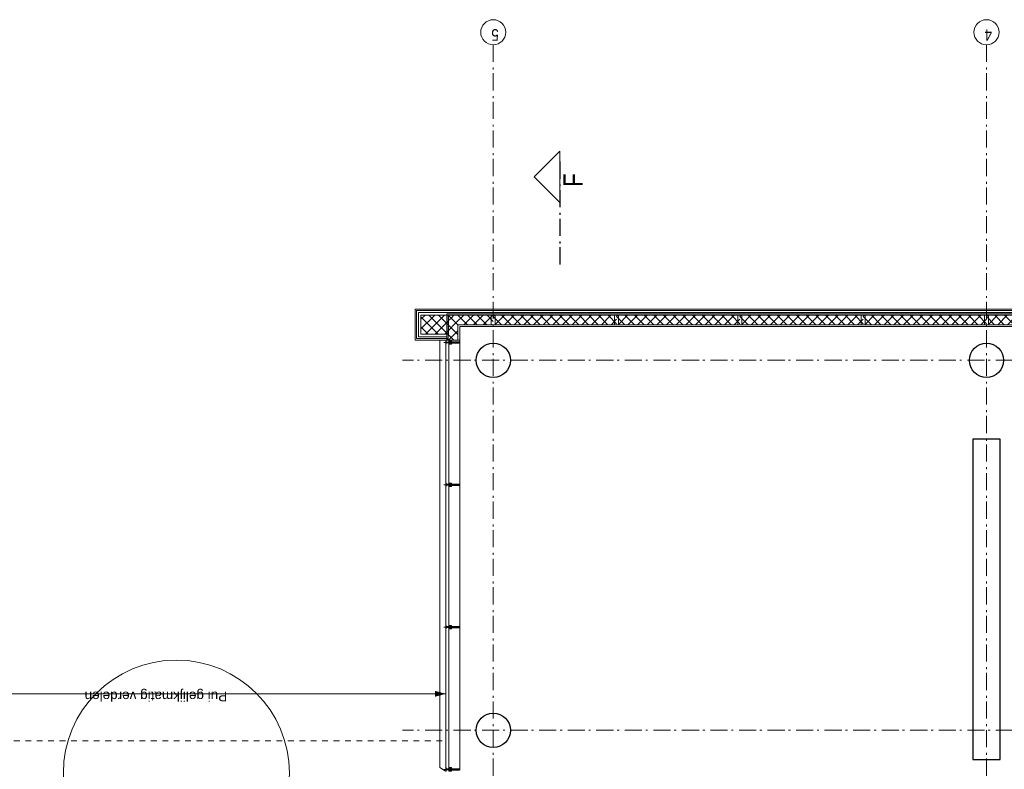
# Model space of a CAD drawing. Header units: millimetres. Extents: x -46954 to 169732, y -26853 to 94136.
# Tile 105 of 174: x -5260 to 9112, y 83198 to 94136. Entities that reach past the tile are written whole.
import ezdxf

# ---------------------------------------------------------------- set-up
doc = ezdxf.new("R2010")
doc.units = ezdxf.units.MM
doc.header["$LTSCALE"] = 400
for name, pattern in [('STYLE_01', [0.416641, 0.208282, -0.208359]), ('STYLE_06', [1.041641, 0.625, -0.208282, 0.069427, -0.138931]), ('STYLE_15', [0.240945, 0.11811, -0.059055, 0.004724, -0.059055]), ('STYLE_16', [0.177165, 0.11811, -0.059055])]:
    doc.linetypes.add(name, pattern=pattern)
for name, color, linetype, lineweight in [('Binnenkozijnen', 140, 'Continuous', 15), ('Buitenkozijnen', 140, 'Continuous', 15), ('mat-beton (ihwg)', 5, 'Continuous', 25), ('None', 7, 'Continuous', 9), ('Tekst', 140, 'Continuous', 15)]:
    doc.layers.add(name, color=color, linetype=linetype, lineweight=lineweight)
doc.styles.add('Arial', font='arial.ttf', dxfattribs={"height": 176.388889})
doc.styles.add('Arial Narrow', font='ARIALN.TTF', dxfattribs={"height": 222.25})

# ---------------------------------------------------------------- blocks, each defined once
blk = doc.blocks.new('*X703')
at = {"layer": 'None', "lineweight": 5}
for p, q in [((58029, -4904), (58278, -4655)), ((58029, -4762), (58136, -4655)), ((58029, -5045), (58306, -4768)), ((58160, -5055), (58306, -4909)), ((58302, -5055), (58306, -5051))]:
    blk.add_line(p, q, dxfattribs=at)
at = {"layer": 'None', "lineweight": 13}
for p, q in [((58029, -4721), (58306, -4998)), ((58104, -4655), (58306, -4857)), ((58246, -4655), (58306, -4716)), ((58029, -4862), (58221, -5055)), ((58029, -5004), (58080, -5055))]:
    blk.add_line(p, q, dxfattribs=at)
blk = doc.blocks.new('*X704')
at = {"layer": 'None', "lineweight": 5}
for p, q in [((58164, -5193), (58304, -5053)), ((58164, -5335), (58304, -5195)), ((58164, -5476), (58304, -5336)), ((58164, -5617), (58304, -5477)), ((58212, -5710), (58304, -5619))]:
    blk.add_line(p, q, dxfattribs=at)
at = {"layer": 'None', "lineweight": 13}
for p, q in [((58190, -5166), (58304, -5279)), ((58261, -5095), (58304, -5137)), ((58164, -5280), (58304, -5420)), ((58164, -5421), (58304, -5561)), ((58164, -5563), (58304, -5703)), ((58164, -5704), (58169, -5710))]:
    blk.add_line(p, q, dxfattribs=at)
blk = doc.blocks.new('*X705')
at = {"layer": 'None', "lineweight": 5}
for p, q in [((57941, -5133), (58021, -5052)), ((58023, -5192), (58163, -5052))]:
    blk.add_line(p, q, dxfattribs=at)
at = {"layer": 'None', "lineweight": 13}
for p, q in [((57941, -5058), (58076, -5192)), ((58077, -5052), (58190, -5166)), ((58219, -5052), (58261, -5095))]:
    blk.add_line(p, q, dxfattribs=at)
blk = doc.blocks.new('*X385')
at = {"layer": 'None', "lineweight": 5}
for p, q in [((22, -119), (141, 0)), ((22, -260), (162, -120)), ((22, -402), (162, -262)), ((22, -543), (162, -403)), ((22, -685), (162, -545)), ((22, -826), (162, -686)), ((22, -967), (162, -827)), ((22, -1109), (162, -969)), ((22, -1250), (162, -1110)), ((22, -1392), (162, -1252)), ((22, -1533), (162, -1393)), ((22, -1675), (162, -1535)), ((38, -1800), (162, -1676))]:
    blk.add_line(p, q, dxfattribs=at)
at = {"layer": 'None', "lineweight": 13}
for p, q in [((141, 0), (162, -21)), ((22, -22), (162, -162)), ((22, -164), (162, -304)), ((22, -305), (162, -445)), ((22, -447), (162, -587)), ((22, -588), (162, -728)), ((22, -729), (162, -869)), ((22, -871), (162, -1011)), ((22, -1012), (162, -1152)), ((22, -1154), (162, -1294)), ((22, -1295), (162, -1435)), ((22, -1436), (162, -1576)), ((22, -1578), (162, -1718)), ((22, -1719), (103, -1800))]:
    blk.add_line(p, q, dxfattribs=at)
blk = doc.blocks.new('HoutSkeletBouw element 1800mm (2D)')
at = {"layer": 'None', "color": 140, "lineweight": 15}
for p, q in [((-5, -1800), (-5, 0)), ((22.5, -1800), (22.5, 0)), ((162.5, -1800), (162.5, 0)), ((180.5, -1800), (180.5, 0)), ((230, -1800), (230, 0)), ((250, -1800), (250, 0))]:
    blk.add_line(p, q, dxfattribs=at)
at = {"layer": 'None', "color": 140, "linetype": 'Continuous', "lineweight": 15}
for p, q in [((22.5, -1800), (22.5, 0)), ((162.5, -1800), (162.5, 0))]:
    blk.add_line(p, q, dxfattribs=at)
at = {"layer": 'None', "color": 8, "linetype": 'Continuous', "lineweight": 5}
blk.add_line((202.5, 0), (202.5, -1800), dxfattribs=at)
at = {"layer": 'None', "color": 140, "linetype": 'Continuous', "lineweight": 15}
blk.add_lwpolyline([(22.5, 30), (162.5, 30), (162.5, -30), (22.5, -30)], close=True, dxfattribs=at)
at = {"layer": 'None', "color": 140}
blk.add_blockref('*X385', (0, 0), dxfattribs=at)
blk = doc.blocks.new('Kolom O 500')
at = {"layer": 'mat-beton (ihwg)', "lineweight": 25}
blk.add_circle((0, 0), 250, dxfattribs=at)
blk = doc.blocks.new('*U382')
at = {"layer": 'None', "color": 8, "lineweight": 5, "flags": 128}
for points in [[(-5, -154), (-5, -154, 0.414214), (-5, -155), (-5, -173), (-5, -173, 0.414214), (-5, -173), (-4, -173), (-4, -173, 0.414214), (-3, -173), (-3, -173, 0.414214), (-4, -172), (-4, -172), (-4, -169), (-4, -169, -0.414214), (-4, -168), (-3, -168), (-3, -168, 0.221695), (-2, -168), (-1, -167), (-1, -167, -0.466308), (1, -167), (2, -168), (2, -168, 0.221695), (3, -168), (4, -168), (4, -168, -0.414214), (5, -169), (5, -172), (4, -172), (4, -172, 0.414214), (4, -173), (4, -173, 0.414214), (4, -173), (5, -173), (5, -173, 0.414214), (6, -173), (6, -155), (6, -155, 0.414214), (5, -154), (5, -154), (5, -155), (5, -155, -0.414214), (4, -155), (4, -155), (4, -155, -0.414214), (3, -155), (3, -151), (3, -151, -0.414214), (4, -150), (4, -150), (4, -150, -0.414214), (5, -150), (5, -151), (5, -151), (5, -151, 0.414214), (6, -150), (6, -138), (6, -138, 0.351868), (5, -137), (5, -137, 0.351868), (5, -137), (4, -139), (4, -139, 0.314902), (4, -139), (4, -140), (4, -140, -0.198912), (5, -140), (5, -140), (5, -140, -0.198912), (4, -140), (4, -141), (4, -141, 0.414214), (4, -141), (4, -141), (4, -141, -0.198912), (5, -141), (5, -142), (5, -142, -0.198912), (4, -142), (4, -142), (4, -142, 0.414214), (4, -142), (4, -143), (4, -143, -0.198912), (5, -143), (5, -143), (5, -143, -0.087489), (5, -143), (4, -144), (4, -149), (4, -149, -0.414214), (4, -149), (-4, -149), (-4, -149, -0.414214), (-4, -149), (-4, -144), (-4, -143), (-4, -143, -0.087489), (-4, -143), (-4, -143), (-4, -143, -0.198912), (-4, -143), (-4, -142), (-4, -142, 0.414214), (-4, -142), (-4, -142), (-4, -142, -0.198912), (-4, -142), (-4, -141), (-4, -141, -0.198912), (-4, -141), (-4, -141), (-4, -141, 0.414214), (-4, -141), (-4, -140), (-4, -140, -0.198912), (-4, -140), (-4, -140), (-4, -140, -0.198912), (-4, -140), (-4, -139), (-4, -139, 0.314902), (-4, -139), (-5, -137), (-5, -137, 0.351868), (-5, -137), (-5, -137, 0.351868), (-5, -138), (-5, -150), (-5, -150, 0.414214), (-5, -151), (-5, -151), (-5, -150), (-5, -150, -0.414214), (-4, -150), (-4, -150), (-4, -150, -0.414214), (-3, -151), (-3, -155), (-3, -155, -0.414214), (-4, -155), (-4, -155), (-4, -155, -0.414214), (-5, -155), (-5, -154)], [(-4, -162, -0.414214), (-4, -161), (-3, -161), (-3, -161, 0.414214), (-2, -161), (-2, -160), (-2, -160, 0.414214), (-3, -160), (-4, -160), (-4, -160, -0.414214), (-4, -160), (-4, -157), (-4, -157, -0.414214), (-4, -156), (4, -156), (4, -156, -0.414214), (5, -157), (5, -160), (5, -160, -0.414214), (4, -160), (3, -160), (3, -160, 0.414214), (3, -160), (3, -161), (3, -161, 0.414214), (3, -161), (4, -161), (4, -161, -0.414214), (5, -162), (5, -167), (5, -167, -0.414214), (4, -167), (3, -167), (3, -167, -0.221695), (3, -167), (2, -166), (2, -166, 0.466308), (-2, -166), (-3, -167), (-3, -167, -0.221695), (-3, -167), (-4, -167), (-4, -167, -0.414214), (-4, -167), (-4, -162)], [(-2, -150, 0.414214), (-2, -150), (-2, -155), (-2, -155, 0.414214), (-2, -155), (2, -155), (2, -155, 0.414214), (2, -155), (2, -150), (2, -150, 0.414214), (2, -150), (-2, -150)]]:
    blk.add_lwpolyline(points, format="xyb", close=True, dxfattribs=at)
blk = doc.blocks.new('*U383')
at = {"layer": 'None', "color": 8, "lineweight": 5, "flags": 128}
for points in [[(-13, -183), (-13, -182), (-14, -181), (-14, -181, 0.36397), (-15, -181), (-15, -181), (-15, -182), (-15, -182, -0.36397), (-16, -182), (-16, -182), (-16, -181), (-16, -181, 0.36397), (-17, -181), (-17, -181), (-17, -182), (-17, -182, -0.36397), (-18, -182), (-18, -182), (-18, -181), (-18, -181, 0.36397), (-18, -181), (-18, -181), (-19, -182), (-19, -182, -0.36397), (-19, -182), (-19, -182), (-20, -181), (-20, -181, 0.36397), (-20, -181), (-20, -181), (-21, -182), (-21, -182, -0.36397), (-21, -182), (-21, -182), (-22, -181), (-22, -181, 0.36397), (-22, -181), (-22, -181), (-22, -181), (-23, -181), (-23, -181), (-23, -181, 0.36397), (-24, -181), (-24, -181), (-24, -181), (-24, -181), (-24, -181, -0.267949), (-25, -181), (-25, -181), (-25, -181), (-25, -181, 0.339454), (-25, -181), (-25, -181, 0.339454), (-25, -181), (-25, -181), (-25, -184), (-25, -184, 0.414214), (-25, -185), (-25, -185), (-24, -185), (-24, -185, 0.414214), (-24, -184), (-24, -184), (-24, -183), (-24, -183, 0.236068), (-24, -182), (-24, -182), (-24, -182, -0.548276), (-24, -182), (-24, -182, -0.548276), (-24, -182), (-24, -182), (-24, -182, 0.250388), (-24, -182), (-24, -182), (-23, -182), (-23, -182, -0.414214), (-22, -183), (-22, -183), (-22, -183), (-22, -183, 0.414214), (-22, -184), (-22, -184), (-22, -184), (-22, -184, 0.131652), (-22, -184), (-22, -184), (-20, -183), (-13, -183)], [(-6, -181), (-6, -181, -0.388879), (-9, -183), (-9, -183), (-20, -183), (-22, -184), (-23, -184), (-23, -183), (-24, -183), (-24, -185), (24, -185), (24, -183), (23, -183), (23, -184), (22, -184), (20, -183), (9, -183), (9, -183, -0.388879), (6, -181), (6, -181), (5, -173), (3, -173), (3, -171), (-2, -171), (-2, -173), (-5, -173), (-6, -181)], [(14, -183), (14, -182), (15, -181), (15, -181, -0.36397), (15, -181), (15, -181), (15, -182), (15, -182, 0.36397), (16, -182), (16, -182), (16, -181), (16, -181, -0.36397), (17, -181), (17, -181), (17, -182), (17, -182, 0.36397), (18, -182), (18, -182), (18, -181), (18, -181, -0.36397), (19, -181), (19, -181), (19, -182), (19, -182, 0.36397), (19, -182), (19, -182), (20, -181), (20, -181, -0.36397), (20, -181), (20, -181), (21, -182), (21, -182, 0.36397), (21, -182), (21, -182), (22, -181), (22, -181, -0.36397), (22, -181), (22, -181), (22, -181), (23, -181), (24, -181), (24, -181, -0.36397), (24, -181), (24, -181), (24, -181), (25, -181), (25, -181, 0.267949), (25, -181), (25, -181), (25, -181), (25, -181, -0.339454), (25, -181), (25, -181, -0.339454), (26, -181), (26, -181), (26, -184), (26, -184, -0.414214), (25, -185), (25, -185), (24, -185), (24, -185, -0.414214), (24, -184), (24, -184), (24, -183), (24, -183, -0.236068), (24, -182), (24, -182), (24, -182, 0.548276), (24, -182), (24, -182, 0.548276), (24, -182), (24, -182), (24, -182, -0.250388), (24, -182), (24, -182), (23, -182), (23, -182, 0.414214), (23, -183), (23, -183), (23, -183), (23, -183, -0.414214), (22, -184), (22, -184), (22, -184), (22, -184, -0.131652), (22, -184), (22, -184), (21, -183), (14, -183)]]:
    blk.add_lwpolyline(points, format="xyb", close=True, dxfattribs=at)
blk = doc.blocks.new('verticale stijl 150x50 UV')
at = {"layer": 'None', "color": 8, "linetype": 'STYLE_15', "lineweight": 5}
blk.add_line((0, -216), (0, 35), dxfattribs=at)
at = {"layer": 'None', "color": 8, "lineweight": 5}
for p, q in [((-26, -143), (-26, -143)), ((-25, -133), (-25, -133)), ((-25, -134), (-25, -134)), ((-25, -135), (-25, -135)), ((-25, -136), (-25, -136)), ((-25, -137), (-25, -137)), ((-25, -137), (-25, -137)), ((-25, -138), (-25, -138)), ((-25, -139), (-25, -139)), ((-25, -140), (-25, -140)), ((-25, -141), (-25, -141)), ((-25, -142), (-25, -142)), ((-25, -142), (-25, -142)), ((-25, -143), (-25, -143)), ((-24, -133), (-24, -133)), ((-24, -134), (-24, -134)), ((-24, -135), (-24, -135)), ((-24, -135), (-24, -135)), ((-24, -136), (-24, -136)), ((-24, -137), (-24, -137)), ((-24, -138), (-24, -138)), ((-24, -139), (-24, -139)), ((-24, -139), (-24, -139)), ((-24, -140), (-24, -140)), ((-24, -141), (-24, -141)), ((-24, -142), (-24, -142)), ((-24, -143), (-24, -143)), ((-23, -133), (-23, -133)), ((-23, -134), (-23, -134)), ((-23, -135), (-23, -135)), ((-23, -136), (-23, -136)), ((-23, -137), (-23, -137)), ((-23, -137), (-23, -137)), ((-23, -138), (-23, -138)), ((-23, -139), (-23, -139)), ((-23, -140), (-23, -140)), ((-23, -141), (-23, -141)), ((-23, -142), (-23, -142)), ((-22, -127), (-22, -127)), ((-22, -128), (-22, -128)), ((-22, -129), (-22, -129)), ((-22, -129), (-22, -129)), ((-22, -130), (-22, -130)), ((-22, -131), (-22, -131)), ((-22, -132), (-22, -132)), ((-22, -133), (-22, -133)), ((-22, -133), (-22, -133)), ((-22, -133), (-22, -133)), ((-22, -134), (-22, -134)), ((-22, -134), (-22, -134)), ((-22, -135), (-22, -135)), ((-22, -135), (-22, -135)), ((-22, -140), (-22, -140)), ((-22, -140), (-22, -140)), ((-22, -141), (-22, -141)), ((-22, -141), (-22, -141)), ((-22, -142), (-22, -142)), ((-21, -126), (-21, -126)), ((-21, -129), (-21, -129)), ((-21, -130), (-21, -130)), ((-21, -131), (-21, -131)), ((-21, -131), (-21, -131)), ((-21, -132), (-21, -132)), ((-21, -133), (-21, -133)), ((-21, -134), (-21, -134)), ((-21, -135), (-21, -135)), ((-21, -135), (-21, -135)), ((-21, -136), (-21, -136)), ((-21, -137), (-21, -137)), ((-21, -138), (-21, -138)), ((-21, -139), (-21, -139)), ((-21, -139), (-21, -139)), ((-21, -140), (-21, -140)), ((-21, -141), (-21, -141)), ((-20, -126), (-20, -126)), ((-20, -130), (-20, -130)), ((-20, -131), (-20, -131)), ((-20, -132), (-20, -132)), ((-20, -133), (-20, -133)), ((-20, -133), (-20, -133)), ((-20, -134), (-20, -134)), ((-20, -135), (-20, -135)), ((-20, -136), (-20, -136)), ((-20, -137), (-20, -137)), ((-20, -137), (-20, -137)), ((-20, -138), (-20, -138)), ((-20, -139), (-20, -139)), ((-20, -140), (-20, -140)), ((-20, -141), (-20, -141)), ((-20, -142), (-20, -142)), ((-20, -142), (-20, -142)), ((-20, -143), (-20, -143)), ((-19, -126), (-19, -126)), ((-19, -127), (-19, -127)), ((-19, -129), (-19, -129)), ((-19, -130), (-19, -130)), ((-19, -131), (-19, -131)), ((-19, -131), (-19, -131)), ((-19, -132), (-19, -132)), ((-19, -133), (-19, -133)), ((-19, -134), (-19, -134)), ((-19, -135), (-19, -135)), ((-19, -140), (-19, -140)), ((-19, -141), (-19, -141)), ((-19, -142), (-19, -142)), ((-18, -128), (-18, -128)), ((-18, -129), (-18, -129)), ((-18, -129), (-18, -129)), ((-18, -133), (-18, -133)), ((-18, -134), (-18, -134)), ((-18, -135), (-18, -135)), ((-18, -140), (-18, -140)), ((-18, -141), (-18, -141)), ((-18, -142), (-18, -142)), ((-18, -142), (-18, -142)), ((-17, -133), (-17, -133)), ((-17, -133), (-17, -133)), ((-17, -134), (-17, -134)), ((-17, -134), (-17, -134)), ((-17, -135), (-17, -135)), ((-17, -135), (-17, -135)), ((-17, -135), (-17, -135)), ((-17, -136), (-17, -136)), ((-17, -136), (-17, -136)), ((-17, -137), (-17, -137)), ((-17, -137), (-17, -137)), ((-17, -137), (-17, -137)), ((-17, -138), (-17, -138)), ((-17, -138), (-17, -138)), ((-17, -139), (-17, -139)), ((-17, -139), (-17, -139)), ((-17, -139), (-17, -139)), ((-17, -140), (-17, -140)), ((-17, -140), (-17, -140)), ((-17, -141), (-17, -141)), ((-17, -141), (-17, -141)), ((-17, -142), (-17, -142)), ((-17, -142), (-17, -142)), ((-17, -142), (-17, -142)), ((-17, -143), (-17, -143)), ((-17, -143), (-17, -143)), ((-16, -141), (-16, -141)), ((-16, -142), (-16, -142)), ((-16, -143), (-16, -143)), ((-15, -142), (-15, -142)), ((-15, -143), (-15, -143)), ((-14, -142), (-14, -142)), ((-14, -143), (-14, -143)), ((-14, -144), (-14, -144)), ((-13, -143), (-13, -143)), ((-26, -144), (-26, -144)), ((-25, -145), (-25, -145)), ((-24, -144), (-24, -144)), ((-23, -145), (-23, -145)), ((-22, -144), (-22, -144)), ((-22, -145), (-22, -145)), ((-21, -144), (-21, -144)), ((-20, -144), (-20, -144)), ((-16, -144), (-16, -144)), ((-15, -144), (-15, -144)), ((-15, -145), (-15, -145)), ((-14, -144), (-14, -144)), ((-13, -144), (-13, -144))]:
    blk.add_line(p, q, dxfattribs=at)
at = {"layer": 'None', "color": 8, "linetype": 'STYLE_16', "lineweight": 5}
for p, q in [((-2, -155), (0, -154)), ((-2, -157), (-2, -155)), ((-1, -157), (-1, -155)), ((-1, -157), (-1, -155)), ((2, -155), (0, -154)), ((1, -157), (1, -155)), ((2, -157), (2, -155)), ((2, -157), (2, -155))]:
    blk.add_line(p, q, dxfattribs=at)
at = {"layer": 'None', "color": 8, "linetype": 'Continuous', "lineweight": 5, "flags": 128}
for points in [[(-10, 15), (10, 15), (10, -105), (25, -105), (25, -117), (-25, -117), (-25, -105), (-10, -105)], [(-8, 13), (-8, -105), (8, -105), (8, 13)], [(8, -107), (-8, -107), (-23, -107), (-23, -115), (23, -115), (23, -107)]]:
    blk.add_lwpolyline(points, close=True, dxfattribs=at)
at = {"layer": 'None', "color": 8, "lineweight": 5, "flags": 128}
for points in [[(-15, -145), (-15, -145, 0.390793), (-13, -144), (-13, -144, 0.390793), (-14, -142), (-14, -142, -0.352623), (-16, -140), (-16, -133), (-16, -133, 0.414214), (-16, -133), (-18, -133), (-18, -133), (-18, -133, -0.520293), (-18, -133), (-18, -130), (-18, -130), (-18, -128), (-18, -128, -0.577863), (-18, -128), (-18, -128), (-18, -128, 0.366605), (-18, -127), (-18, -127, 0.366605), (-18, -127), (-18, -127, -0.130834), (-19, -126), (-19, -126, 0.439074), (-21, -126), (-21, -126, -0.133252), (-22, -127), (-22, -127, 0.366605), (-22, -127), (-22, -127, 0.366605), (-22, -128), (-22, -128), (-22, -128, -0.577455), (-22, -128), (-22, -130), (-22, -130), (-22, -133), (-22, -133, -0.52048), (-22, -133), (-22, -133), (-25, -133), (-25, -133, 0.414214), (-25, -133), (-25, -141), (-25, -141, -0.255976), (-26, -143), (-26, -143, 0.749676), (-25, -145), (-21, -145), (-21, -145, 0.414214), (-19, -143), (-19, -143, -0.402808), (-19, -142), (-19, -142, -0.402808), (-18, -143), (-18, -143, 0.233259), (-18, -143), (-15, -144), (-15, -144, -0.419014), (-15, -144), (-15, -144, -0.419014), (-15, -144), (-16, -144), (-16, -144, 0.414214), (-16, -144), (-16, -144, 0.414214), (-16, -145)], [(-23, -142), (-23, -142, 0.418874), (-24, -142), (-24, -142, -0.396568), (-25, -143), (-25, -143, 0.437017), (-26, -144), (-26, -144, 0.437017), (-25, -144), (-22, -144), (-22, -144, 0.263556), (-20, -143), (-20, -143, 0.552342), (-21, -142)], [(25, -133), (25, -117), (23, -117), (-23, -117), (-25, -117), (-25, -133), (-22, -133), (-22, -128), (-23, -128), (-23, -127), (-22, -127), (-22, -125), (-22, -124), (-22, -120), (-22, -120, -0.414214), (-20, -119), (-20, -119), (-20, -119, -0.414214), (-18, -120), (-18, -124), (-18, -125), (-18, -127), (-18, -127), (-18, -128), (-18, -128), (-18, -133), (-16, -133), (-16, -120), (-16, -120, -0.414214), (-15, -119), (-15, -119), (-7, -119), (-7, -119, -0.414214), (-5, -120), (-5, -137), (-4, -137), (-4, -140), (-4, -140), (-4, -140), (-4, -141), (-4, -141), (-4, -142), (-4, -142), (-4, -143), (-4, -144), (-4, -149), (-2, -149), (-2, -138), (-2, -138, -0.414214), (0, -136), (0, -136), (0, -136, -0.414214), (2, -138), (2, -149), (4, -149), (4, -144), (4, -143), (4, -142), (4, -142), (4, -141), (4, -141), (4, -140), (4, -140), (4, -140), (4, -137), (5, -137), (5, -120), (5, -120, -0.414214), (7, -119), (7, -119), (15, -119), (15, -119, -0.414214), (16, -120), (16, -133), (18, -133), (18, -128), (18, -128), (18, -127), (18, -127), (18, -125), (18, -124), (18, -120), (18, -120, -0.414214), (20, -119), (20, -119), (20, -119, -0.414214), (22, -120), (22, -124), (22, -125), (22, -127), (23, -127), (23, -128), (22, -128), (22, -133)], [(-23, -136), (-23, -136, -0.414214), (-22, -135), (-22, -135, -0.414214), (-21, -136), (-21, -139), (-21, -139, -0.414214), (-22, -140), (-22, -140, -0.414214), (-23, -139)], [(-21, -128, -0.29188), (-21, -127), (-20, -127), (-20, -127, -0.344328), (-20, -127), (-19, -127), (-19, -127, -0.29188), (-19, -128), (-19, -130), (-19, -130, -0.348796), (-20, -130), (-20, -130, -0.348796), (-21, -130), (-21, -128)], [(-19, -140, -0.414214), (-20, -139), (-20, -136), (-20, -136, -0.414214), (-19, -135), (-19, -135, -0.414214), (-18, -136), (-18, -139), (-18, -139, -0.414214), (-19, -140)], [(15, -145), (15, -145, -0.390793), (13, -144), (13, -144, -0.390793), (14, -142), (14, -142, 0.352623), (16, -140), (16, -133), (16, -133, -0.414214), (16, -133), (18, -133), (18, -133), (18, -133, 0.520293), (18, -133), (18, -130), (18, -130), (18, -128), (18, -128, 0.577863), (18, -128), (18, -128), (18, -128, -0.366605), (18, -127), (18, -127, -0.366605), (18, -127), (18, -127, 0.130834), (19, -126), (19, -126, -0.439074), (21, -126), (21, -126, 0.133252), (22, -127), (22, -127, -0.366605), (22, -127), (22, -127, -0.366605), (22, -128), (22, -128), (22, -128, 0.577455), (22, -128), (22, -130), (22, -130), (22, -133), (22, -133, 0.52048), (22, -133), (22, -133), (25, -133), (25, -133, -0.414214), (25, -133), (25, -141), (25, -141, 0.255976), (26, -143), (26, -143, -0.749676), (25, -145), (21, -145), (21, -145, -0.414214), (19, -143), (19, -143, 0.402808), (19, -142), (19, -142, 0.402808), (18, -143), (18, -143, -0.233259), (18, -143), (15, -144), (15, -144, 0.419014), (15, -144), (15, -144, 0.419014), (15, -144), (16, -144), (16, -144, -0.414214), (16, -144), (16, -144, -0.414214), (16, -145)], [(19, -140, 0.414214), (20, -139), (20, -136), (20, -136, 0.414214), (19, -135), (19, -135, 0.414214), (18, -136), (18, -139), (18, -139, 0.414214), (19, -140)], [(21, -128, 0.29188), (21, -127), (20, -127), (20, -127, 0.344328), (20, -127), (19, -127), (19, -127, 0.29188), (19, -128), (19, -130), (19, -130, 0.348796), (20, -130), (20, -130, 0.348796), (21, -130), (21, -128)], [(23, -142), (23, -142, -0.418874), (24, -142), (24, -142, 0.396568), (25, -143), (25, -143, -0.437017), (26, -144), (26, -144, -0.437017), (25, -144), (22, -144), (22, -144, -0.263556), (20, -143), (20, -143, -0.552342), (21, -142)], [(23, -136), (23, -136, 0.414214), (22, -135), (22, -135, 0.414214), (21, -136), (21, -139), (21, -139, 0.414214), (22, -140), (22, -140, 0.414214), (23, -139)], [(0, -157), (0, -157, -0.163834), (-4, -156), (-4, -156), (-4, -156, -0.234469), (-5, -155), (-5, -155), (-5, -154), (5, -154), (5, -155), (5, -155, -0.234469), (4, -156), (4, -156), (4, -156, -0.163834), (0, -157), (0, -157)]]:
    blk.add_lwpolyline(points, format="xyb", close=True, dxfattribs=at)
blk.add_lwpolyline([(4, -119), (4, -134), (-4, -134), (-4, -119)], close=True, dxfattribs=at)
at = {"layer": 'None', "color": 8, "linetype": 'STYLE_16', "lineweight": 5}
for centre, radius, start, end in [((-2, -158), 3.38, 79.3357, 100.6643), ((0, -163), 8.16, 82.9585, 97.0415), ((0, -160), 3.5, 73.4149, 106.5851), ((2, -158), 3.38, 79.3357, 100.6643)]:
    blk.add_arc(centre, radius, start, end, dxfattribs=at)
at = {"layer": 'None', "color": 7}
for name in ['*U382', '*U383']:
    blk.add_blockref(name, (0, 0), dxfattribs=at)

msp = doc.modelspace()

# ---------------------------------------------------------------- linework, layer by layer
at = {"layer": 'Buitenkozijnen', "color": 140, "linetype": 'Continuous', "lineweight": 15}
for p, q in [((962.09076, 89431.82876), (962.09076, 83186.57274)), ((1002.09076, 89431.82876), (1002.09076, 83186.57274))]:
    msp.add_line(p, q, dxfattribs=at)
at = {"layer": 'Buitenkozijnen', "color": 43, "linetype": 'Continuous', "lineweight": 9}
msp.add_line((1162.26676, 83206.80664), (1162.26676, 89461.57274), dxfattribs=at)
msp.add_lwpolyline([(871.82369, 83221.80739), (871.82369, 89461.51363)], dxfattribs=at)
at = {"layer": 'mat-beton (ihwg)', "color": 92, "lineweight": 25}
msp.add_lwpolyline([(9052.26676, 88016.57274), (8652.26676, 88016.57274), (8652.26676, 83341.57274), (9052.26676, 83341.57274)], close=True, dxfattribs=at)
at = {"layer": 'None', "color": 43, "linetype": 'STYLE_06', "lineweight": 9}
for p, q in [((1652.26676, 93770.51338), (1652.26676, 60050.61274)), ((8852.26676, 93770.51338), (8852.26676, 60050.61274)), ((32572.26676, 89166.57274), (326.6329, 89166.57274)), ((32572.26676, 83766.57274), (326.6329, 83766.57274))]:
    msp.add_line(p, q, dxfattribs=at)
at = {"layer": 'None', "color": 92, "linetype": 'STYLE_06', "lineweight": 25}
msp.add_line((2622.96399, 92065.69774), (2622.96399, 90565.69774), dxfattribs=at)
at = {"layer": 'None', "color": 140, "lineweight": 15}
for p, q in [((1652.26676, 89911.57274), (512.26677, 89911.57274)), ((1652.26676, 89891.57274), (532.26677, 89891.57274)), ((1652.26676, 89842.07274), (976.76676, 89842.07274)), ((976.76676, 89842.07274), (976.76676, 89461.82876)), ((1652.26676, 89824.07274), (994.76676, 89824.07274)), ((994.76676, 89824.07274), (994.76676, 89461.82876)), ((1652.26676, 89684.07274), (1134.76676, 89684.07274)), ((1134.76676, 89684.07274), (1134.76676, 89461.82876)), ((1652.26676, 89656.57274), (1162.26676, 89656.57274)), ((1162.26676, 89656.57274), (1162.26676, 89461.82876)), ((976.76676, 89461.82876), (994.76676, 89461.82876)), ((1134.76676, 89461.82876), (1162.26676, 89461.82876))]:
    msp.add_line(p, q, dxfattribs=at)
at = {"layer": 'None', "color": 140, "linetype": 'Continuous', "lineweight": 15}
for p, q in [((512.26677, 89461.50606), (512.26677, 89911.57274)), ((532.26677, 89481.50606), (532.26677, 89891.57274)), ((1652.26676, 89824.07274), (994.76676, 89824.07274)), ((994.76676, 89824.07274), (994.76676, 89461.82876)), ((1652.26676, 89684.07274), (1134.76676, 89684.07274)), ((1134.76676, 89684.07274), (1134.76676, 89461.82876)), ((991.56119, 89461.50606), (512.26677, 89461.50606)), ((991.56119, 89481.50606), (532.26677, 89481.50606)), ((991.56119, 89481.50606), (991.56119, 89461.50606)), ((994.76676, 89461.82876), (1134.76676, 89461.82876))]:
    msp.add_line(p, q, dxfattribs=at)
at = {"layer": 'None', "color": 8, "linetype": 'Continuous', "lineweight": 5}
msp.add_line((1064.76676, 89864.07274), (1652.26676, 89864.07274), dxfattribs=at)
at = {"layer": 'None', "color": 43, "linetype": 'Continuous', "lineweight": 9}
for p, q in [((962.09076, 84299.40081), (-6907.73324, 84299.40081)), ((871.82369, 83221.80739), (956.34906, 83173.00664))]:
    msp.add_line(p, q, dxfattribs=at)
at = {"layer": 'None', "color": 140, "linetype": 'STYLE_01', "lineweight": 15}
msp.add_line((-45007.73324, 83611.57274), (962.26677, 83611.57274), dxfattribs=at)
at = {"layer": 'None', "color": 140, "linetype": 'Continuous', "lineweight": 15, "flags": 128}
msp.add_lwpolyline([(2622.96399, 92216.99294), (2622.96399, 91466.99294), (2247.96399, 91841.99294)], close=True, dxfattribs=at)
at = {"layer": 'None', "color": 8, "linetype": 'Continuous', "lineweight": 5}
msp.add_lwpolyline([(976.76676, 89509.00606), (559.76677, 89509.00606), (559.76677, 89864.07274), (1064.26677, 89864.07274)], dxfattribs=at)
at = {"layer": 'None', "color": 140, "linetype": 'Continuous', "lineweight": 15}
msp.add_lwpolyline([(597.26677, 89549.21264), (597.26677, 89826.57264), (997.26677, 89826.57264), (997.26677, 89549.21264)], close=True, dxfattribs=at)
at = {"layer": 'None', "color": 43, "linetype": 'Continuous', "lineweight": 9}
for centre in [(1652.26676, 93953.11979), (8852.26676, 93953.11979)]:
    msp.add_circle(centre, 182.60642, dxfattribs=at)
at = {"layer": 'None', "color": 8, "linetype": 'Continuous', "lineweight": 5}
msp.add_circle((-2972.89278, 83141.57274), 1650, dxfattribs=at)
at = {"layer": 'None', "color": 43, "lineweight": 9}
msp.add_solid([(962.09076, 84299.40081), (803.34076, 84256.86388), (803.34076, 84341.93775)], dxfattribs=at)

# ---------------------------------------------------------------- block references
at = {"layer": 'Buitenkozijnen', "color": 7, "xscale": -1, "rotation": 270}
for p in [(1146.89076, 89426.56083), (1146.89076, 87349.97188), (1146.89076, 85273.38321), (1146.89076, 83196.79454)]:
    msp.add_blockref('verticale stijl 150x50 UV', p, dxfattribs=at)
at = {"layer": 'Buitenkozijnen', "color": 7, "rotation": 90}
msp.add_blockref('Kolom O 500', (1652.26676, 89166.57274), dxfattribs=at)
at = {"layer": 'Buitenkozijnen', "color": 43, "rotation": 90}
msp.add_blockref('Kolom O 500', (1652.26676, 83766.57274), dxfattribs=at)
at = {"layer": 'None', "color": 140, "rotation": 90}
for name in ['*X703', '*X705', '*X704']:
    msp.add_blockref(name, (-4057.73324, 31520.51338), dxfattribs=at)
at = {"layer": 'None', "color": 7}
for name, p, rotation in [('HoutSkeletBouw element 1800mm (2D)', (1652.26676, 89661.57274), 90), ('HoutSkeletBouw element 1800mm (2D)', (3452.26676, 89661.57274), 90), ('HoutSkeletBouw element 1800mm (2D)', (5252.26676, 89661.57274), 90), ('HoutSkeletBouw element 1800mm (2D)', (7052.26676, 89661.57274), 90), ('HoutSkeletBouw element 1800mm (2D)', (8852.26676, 89661.57274), 90), ('Kolom O 500', (8852.26676, 89166.57274), 180)]:
    msp.add_blockref(name, p, dxfattribs=dict(at, rotation=rotation))

# ---------------------------------------------------------------- texts
at = {"layer": 'Binnenkozijnen', "color": 1, "insert": (2676.56954, 91696.99294), "char_height": 282.22222, "attachment_point": 1, "rotation": 90, "style": 'Arial Narrow'}
msp.add_mtext('F', dxfattribs=at)
at = {"layer": 'None', "color": 43, "char_height": 169.33333, "width": 160.910466, "attachment_point": 1, "rotation": 180, "style": 'Arial Narrow'}
for s, insert in [('5', (1732.722, 93828.23646)), ('4', (8932.722, 93828.23646))]:
    msp.add_mtext(s, dxfattribs=dict(at, insert=insert))
at = {"layer": 'Tekst', "color": 43, "insert": (-2230.92558, 84190.24109), "char_height": 141.1111111, "attachment_point": 1, "rotation": 180, "style": 'Arial'}
msp.add_mtext('Pui gelijkmatig verdelen', dxfattribs=at)

doc.saveas('drawing.dxf')
